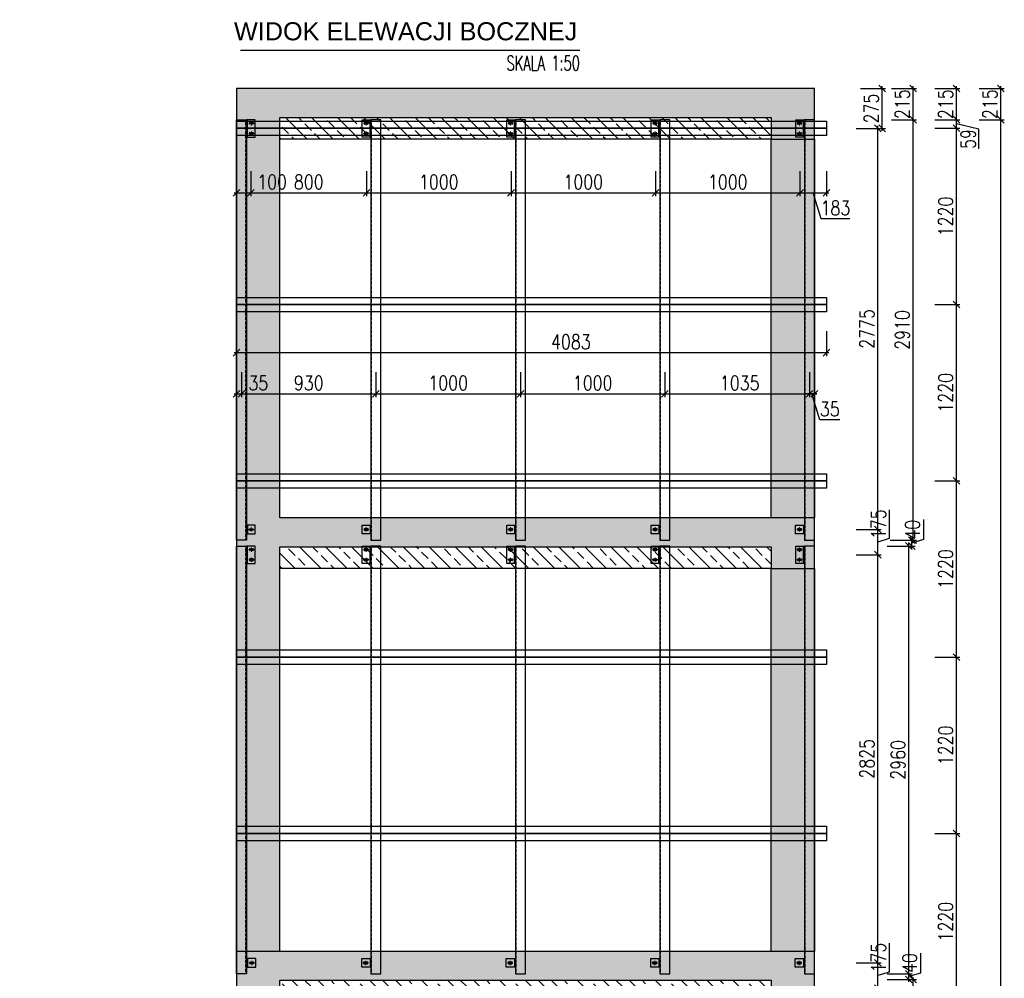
# Model space of a CAD drawing. Header units: millimetres. Extents: x 14086 to 118050, y -73797 to -403.
# Tile 6 of 8: x 100132 to 106946, y -54226 to -47593. Entities that reach past the tile are written whole.
import ezdxf

# ---------------------------------------------------------------- set-up
doc = ezdxf.new("R2010")
doc.units = ezdxf.units.MM
doc.linetypes.add('DASHDOT', pattern=[1, 0.5, -0.25, 0, -0.25])
doc.linetypes.add('DASHED', pattern=[0.75, 0.5, -0.25])
for name, color, linetype in [('1', 2, 'Continuous'), ('2', 4, 'DASHED'), ('3', 4, 'Continuous'), ('5', 8, 'Continuous'), ('BSP podkonstrukcja', 3, 'Continuous'), ('RFD_5', 8, 'Continuous')]:
    doc.layers.add(name, color=color, linetype=linetype)
doc.layers.add('BSP osie małe', color=16, linetype='DASHDOT', lineweight=0)
doc.styles.add('ARIAL', font='txt')
doc.styles.get("Standard").update_dxf_attribs({"font": 'simplex.shx', "width": 0.8})
doc.styles.add('txt3', font='simplex.shx', dxfattribs={"width": 0.75, "height": 2})
doc.dimstyles.new('R1', dxfattribs={"dimscale": 50, "dimtxt": 2, "dimasz": 1.666667, "dimexe": 0.466667, "dimexo": 1, "dimgap": 0.09, "dimtad": 0, "dimdec": 0, "dimzin": 0, "dimdsep": 46, "dimtxsty": 'Standard', "dimblk1": 'OBLIQUE', "dimblk2": 'OBLIQUE', "dimsah": 1, "dimtsz": 0.466667, "dimcen": 0.09, "dimdle": 0.333333, "dimclrt": 4, "dimadec": 0, "dimazin": 0, "dimtfac": 1, "dimtdec": 0, "dimtofl": 0, "dimtmove": 0, "dimatfit": 3, "dimfxl": 3, "dimfxlon": 1, "dimtvp": 0.75, "dimtolj": 1, "dimtzin": 0, "dimarcsym": 0})

# ---------------------------------------------------------------- blocks, each defined once
blk = doc.blocks.new('zw$B15A')
at = {"layer": '5'}
h = blk.add_hatch(dxfattribs=at)
h.set_pattern_fill('ANSI33', color=256, scale=500, angle=90)
h.set_pattern_definition([(135, (3315094.63, -5395617.4), (-88.3883476, -88.3883476), []), (135, (3315094.63, -5395529.02), (-88.3883476, -88.3883476), [62.5, -31.25])])
h.paths.add_polyline_path([(1500.6, 10425), (1500.6, 16744.8), (5500.7, 16744.8), (5500.7, 16394.8), (5200.7, 16394.8), (5200.7, 16544.8), (1800.7, 16544.8), (1800.7, 13774.8), (5200.6, 13774.8), (5500.6, 13774.8), (5500.6, 13424.8), (5200.6, 13424.8), (5200.6, 13574.8), (1800.7, 13574.8), (1800.7, 10775), (5500.6, 10775), (5500.6, 10425), (5200.6, 10425), (5200.6, 10575), (1800.6, 10575), (1800.6, 10425)])
h.paths.add_polyline_path([(5500.6, 7775), (0, 7775), (0, 7575), (1500.6, 7575), (1500.6, -100), (503.5, -100), (503.5, -500), (5900.6, -500), (5900.6, -100), (5500.6, -100), (5500.6, 4120), (5200.6, 4120), (5200.6, -100), (1800.6, -100), (1800.6, 4575), (1800.6, 4775), (1800.6, 7575), (5200.6, 7575), (5200.6, 7425), (5500.6, 7425)])
h = blk.add_hatch(dxfattribs=at)
h.set_pattern_fill('ANSI33', color=256, scale=20, angle=90)
h.paths.add_polyline_path([(1800.7, 16544.8), (1800.7, 16394.8), (5200.7, 16394.8), (5200.7, 16544.8)])
h = blk.add_hatch(dxfattribs=at)
h.set_pattern_fill('ANSI33', color=256, scale=20, angle=90)
h.paths.add_polyline_path([(5200.6, 4120), (5500.6, 4120), (5500.6, 7425), (5200.6, 7425), (5200.6, 4775)])
h.paths.add_polyline_path([(5500.6, 10775), (5500.6, 13424.8), (5200.6, 13424.8), (5200.6, 10775)])
h.paths.add_polyline_path([(5500.6, 7775), (5500.6, 10425), (5200.6, 10425), (5200.6, 7775)])
h.paths.add_polyline_path([(1800.6, 7775), (1800.6, 10425), (1500.6, 10425), (1500.6, 7775)])
h.paths.add_polyline_path([(5200.6, 13774.8), (5350.6, 13774.8), (5500.6, 13774.8), (5500.7, 16394.8), (5200.7, 16394.8), (5200.6, 13774.8)])
h = blk.add_hatch(dxfattribs=at)
h.set_pattern_fill('ANSI33', color=256, scale=20, angle=90)
h.paths.add_polyline_path([(1800.7, 13424.8), (1800.7, 13574.8), (5200.6, 13574.8), (5200.6, 13424.8)])
h.paths.add_polyline_path([(5200.6, 10425), (5200.6, 10575), (1800.6, 10575), (1800.6, 10425)])
blk.add_line((1800.7, 10775), (1500.6, 10775), dxfattribs=at)
for points in [[(5200.7, 16544.8), (5200.7, 16394.8), (5500.7, 16394.8), (5500.7, 16744.8), (1500.6, 16744.8), (1500.6, 10425), (1800.6, 10425), (1800.6, 10575), (5200.6, 10575), (5200.6, 10425), (5500.6, 10425), (5500.6, 10775), (1800.7, 10775), (1800.7, 13574.8), (5200.6, 13574.8), (5200.6, 13424.8), (5500.6, 13424.8), (5500.6, 13774.8), (5200.6, 13774.8), (1800.7, 13774.8), (1800.7, 16544.8), (5200.7, 16544.8)], [(5200.7, 16394.8), (1800.7, 16394.8)], [(5200.6, 13424.8), (1800.6, 13424.8)]]:
    blk.add_lwpolyline(points, dxfattribs=at)
for points in [[(5200.6, 13774.8), (5200.7, 16394.8), (5500.7, 16394.8), (5500.6, 13774.8)], [(5200.6, 10775), (5200.6, 13424.8), (5500.6, 13424.8), (5500.6, 10775)]]:
    blk.add_lwpolyline(points, close=True, dxfattribs=at)
at = {"layer": 'RFD_5'}
blk.add_line((3876.2, 17009.1), (1527.9, 17009.1), dxfattribs=at)
at = {"layer": '1', "insert": (2671.3, 17140.8), "char_height": 125, "attachment_point": 5, "style": 'ARIAL'}
blk.add_mtext('WIDOK ELEWACJI BOCZNEJ', dxfattribs=at)
at = {"layer": '3', "insert": (3877.3, 16972.3), "char_height": 101.25, "width": 649.599, "attachment_point": 3, "rotation": 0, "style": 'txt3'}
blk.add_mtext('{\\W0.65;SKALA 1:50}', dxfattribs=at)
blk = doc.blocks.new('profil l')
at = {"layer": '2'}
blk.add_line((5, -2905), (5, 5), dxfattribs=at)
at = {"layer": '3'}
blk.add_lwpolyline([(0, -2905), (70, -2905), (70, 5), (0, 5)], close=True, dxfattribs=at)
at = {"layer": 'BSP osie małe', "ltscale": 0.5}
for p, q in [((-52.5, -20), (-14.5, -20)), ((-44, -10.5), (-44, -29.5)), ((-33.5, -5), (-33.5, -35)), ((-23, -10.5), (-23, -29.5)), ((-52.5, -90), (-14.5, -90)), ((-44, -80.5), (-44, -99.5)), ((-33.5, -75), (-33.5, -105)), ((-23, -80.5), (-23, -99.5))]:
    blk.add_line(p, q, dxfattribs=at)
for points in [[(-51.6, -2830), (-13.6, -2830)], [(-43.1, -2820.5), (-43.1, -2839.5)], [(-32.6, -2815), (-32.6, -2845)], [(-22.1, -2820.5), (-22.1, -2839.5)]]:
    blk.add_lwpolyline(points, dxfattribs=at)
at = {"layer": 'BSP podkonstrukcja'}
for points in [[(-60, 5), (0, 5), (0, -115), (-60, -115)], [(-60.1, -2800), (0, -2800), (0, -2860), (-60.1, -2860)]]:
    blk.add_lwpolyline(points, close=True, dxfattribs=at)
for points in [[(-6, -115), (-6, 5)], [(-6, -2800), (-6, -2860)]]:
    blk.add_lwpolyline(points, dxfattribs=at)
for points in [[(-23, -24.5, 1), (-23, -15.5), (-44, -15.5, 1), (-44, -24.5)], [(-44, -85.5), (-23, -85.5, -1), (-23, -94.5), (-44, -94.5, -1)], [(-22.1, -2834.5, 1), (-22.1, -2825.5), (-43.1, -2825.5, 1), (-43.1, -2834.5)]]:
    blk.add_lwpolyline(points, format="xyb", close=True, dxfattribs=at)
blk = doc.blocks.new('profil L 2')
at = {"layer": '2'}
blk.add_line((-45, -2959.5), (-45, 0), dxfattribs=at)
at = {"layer": '3'}
blk.add_lwpolyline([(-50, -2959.5), (20, -2959.5), (20, 0), (-50, 0)], close=True, dxfattribs=at)
at = {"layer": 'BSP osie małe', "ltscale": 0.5}
for p, q in [((-102.5, -25), (-64.5, -25)), ((-94, -15.5), (-94, -34.5)), ((-83.5, -10), (-83.5, -40)), ((-73, -15.5), (-73, -34.5)), ((-102.5, -95), (-64.5, -95)), ((-94, -85.5), (-94, -104.5)), ((-83.5, -80), (-83.5, -110)), ((-73, -85.5), (-73, -104.5))]:
    blk.add_line(p, q, dxfattribs=at)
for points in [[(-104.6, -2884.5), (-66.6, -2884.5)], [(-96.1, -2875), (-96.1, -2894)], [(-85.6, -2869.5), (-85.6, -2899.5)], [(-75.1, -2875), (-75.1, -2894)]]:
    blk.add_lwpolyline(points, dxfattribs=at)
at = {"layer": 'BSP podkonstrukcja'}
for points in [[(-110, 0), (-50, 0), (-50, -120), (-110, -120)], [(-113.1, -2854.5), (-50, -2854.5), (-50, -2914.5), (-113.1, -2914.5)]]:
    blk.add_lwpolyline(points, close=True, dxfattribs=at)
for points in [[(-56, -120), (-56, 0)], [(-56, -2854.5), (-56, -2914.5)]]:
    blk.add_lwpolyline(points, dxfattribs=at)
for points in [[(-73, -30.5, 1), (-73, -19.5), (-94, -19.5, 1), (-94, -30.5)], [(-94, -89.5), (-73, -89.5, -1), (-73, -100.5), (-94, -100.5, -1)], [(-75.1, -2890, 1), (-75.1, -2879), (-96.1, -2879, 1), (-96.1, -2890)]]:
    blk.add_lwpolyline(points, format="xyb", close=True, dxfattribs=at)
blk = doc.blocks.new('*D739')
at = {"layer": '5', "color": 0, "lineweight": -2}
for p, q in [((106773, -48284.8), (106946.4, -48284.8)), ((106946.4, -48308.1), (106899.7, -48261.5)), ((106923, -60610.9), (106923, -48268.1)), ((106899.7, -60570.9), (106946.4, -60617.6)), ((106773, -60594.2), (106946.4, -60594.2))]:
    blk.add_line(p, q, dxfattribs=at)
at = {"layer": 'Defpoints', "color": 0}
for p in [(105642.4, -48284.8), (106923, -48284.8), (105715.3, -60594.2)]:
    blk.add_point(p, dxfattribs=at)
at = {"layer": '5', "color": 4, "insert": (106848, -54439.5), "char_height": 100, "attachment_point": 5, "rotation": 90}
blk.add_mtext('\\A1;12309', dxfattribs=at)
blk = doc.blocks.new('_Oblique')
at = {"color": 0, "linetype": 'ByBlock', "lineweight": -2}
blk.add_line((-0.5, -0.5), (0.5, 0.5), dxfattribs=at)
blk = doc.blocks.new('*D747')
at = {"layer": '5', "color": 0, "lineweight": -2}
for p, q in [((106639.1, -53247.6), (106592.4, -53200.9)), ((106615.8, -54460.9), (106615.8, -53207.6)), ((106465.8, -53224.2), (106639.1, -53224.2)), ((106465.8, -54444.2), (106639.1, -54444.2)), ((106592.4, -54420.9), (106639.1, -54467.6))]:
    blk.add_line(p, q, dxfattribs=at)
at = {"layer": 'Defpoints', "color": 0}
for p in [(105715.3, -53224.2), (106615.8, -53224.2), (105715.3, -54444.2)]:
    blk.add_point(p, dxfattribs=at)
at = {"layer": '5', "color": 4, "insert": (106540.8, -53834.2), "char_height": 100, "attachment_point": 5, "rotation": 90}
blk.add_mtext('\\A1;1220', dxfattribs=at)
blk = doc.blocks.new('*D748')
at = {"layer": '5', "color": 0, "lineweight": -2}
for p, q in [((106639.1, -52027.6), (106592.4, -51980.9)), ((106615.8, -53240.9), (106615.8, -51987.6)), ((106465.8, -52004.2), (106639.1, -52004.2)), ((106592.4, -53200.9), (106639.1, -53247.6)), ((106465.8, -53224.2), (106639.1, -53224.2))]:
    blk.add_line(p, q, dxfattribs=at)
at = {"layer": 'Defpoints', "color": 0}
for p in [(105715.3, -52004.2), (106615.8, -52004.2), (105715.3, -53224.2)]:
    blk.add_point(p, dxfattribs=at)
at = {"layer": '5', "color": 4, "insert": (106540.8, -52614.2), "char_height": 100, "attachment_point": 5, "rotation": 90}
blk.add_mtext('\\A1;1220', dxfattribs=at)
blk = doc.blocks.new('*D749')
at = {"layer": '5', "color": 0, "lineweight": -2}
for p, q in [((106639.1, -50807.6), (106592.4, -50760.9)), ((106615.8, -52020.9), (106615.8, -50767.6)), ((106465.8, -50784.2), (106639.1, -50784.2)), ((106592.4, -51980.9), (106639.1, -52027.6)), ((106465.8, -52004.2), (106639.1, -52004.2))]:
    blk.add_line(p, q, dxfattribs=at)
at = {"layer": 'Defpoints', "color": 0}
for p in [(105715.3, -50784.2), (106615.8, -50784.2), (105715.3, -52004.2)]:
    blk.add_point(p, dxfattribs=at)
at = {"layer": '5', "color": 4, "insert": (106540.8, -51394.2), "char_height": 100, "attachment_point": 5, "rotation": 90}
blk.add_mtext('\\A1;1220', dxfattribs=at)
blk = doc.blocks.new('*D750')
at = {"layer": '5', "color": 0, "lineweight": -2}
for p, q in [((106639.1, -49587.6), (106592.4, -49540.9)), ((106465.8, -49564.2), (106639.1, -49564.2)), ((106615.8, -50800.9), (106615.8, -49547.6)), ((106592.4, -50760.9), (106639.1, -50807.6)), ((106465.8, -50784.2), (106639.1, -50784.2))]:
    blk.add_line(p, q, dxfattribs=at)
at = {"layer": 'Defpoints', "color": 0}
for p in [(105715.3, -49564.2), (106615.8, -49564.2), (105715.3, -50784.2)]:
    blk.add_point(p, dxfattribs=at)
at = {"layer": '5', "color": 4, "insert": (106540.8, -50174.2), "char_height": 100, "attachment_point": 5, "rotation": 90}
blk.add_mtext('\\A1;1220', dxfattribs=at)
blk = doc.blocks.new('*D751')
at = {"layer": '5', "color": 0, "lineweight": -2}
for p, q in [((106465.8, -48344.2), (106639.1, -48344.2)), ((106639.1, -48367.6), (106592.4, -48320.9)), ((106615.8, -49580.9), (106615.8, -48327.6)), ((106592.4, -49540.9), (106639.1, -49587.6)), ((106465.8, -49564.2), (106639.1, -49564.2))]:
    blk.add_line(p, q, dxfattribs=at)
at = {"layer": 'Defpoints', "color": 0}
for p in [(105715.3, -48344.2), (106615.8, -48344.2), (105715.3, -49564.2)]:
    blk.add_point(p, dxfattribs=at)
at = {"layer": '5', "color": 4, "insert": (106540.8, -48954.2), "char_height": 100, "attachment_point": 5, "rotation": 90}
blk.add_mtext('\\A1;1220', dxfattribs=at)
blk = doc.blocks.new('*D752')
at = {"layer": '5', "color": 0, "lineweight": -2}
for p, q in [((106465.8, -48284.8), (106639.1, -48284.8)), ((106639.1, -48308.1), (106592.4, -48261.5)), ((106615.8, -48360.9), (106615.8, -48268.1)), ((106771.2, -48350.8), (106615.8, -48314.5)), ((106465.8, -48344.2), (106639.1, -48344.2)), ((106592.4, -48320.9), (106639.1, -48367.6)), ((106771.2, -48485.6), (106771.2, -48350.8))]:
    blk.add_line(p, q, dxfattribs=at)
at = {"layer": 'Defpoints', "color": 0}
for p in [(105612.3, -48284.8), (106615.8, -48284.8), (105715.3, -48344.2)]:
    blk.add_point(p, dxfattribs=at)
at = {"layer": '5', "color": 4, "insert": (106696.2, -48418.2), "char_height": 100, "attachment_point": 5, "rotation": 90}
blk.add_mtext('\\A1;59', dxfattribs=at)
blk = doc.blocks.new('*D755')
at = {"layer": '5', "color": 0, "lineweight": -2}
for p, q in [((106166.1, -54234.3), (106339.5, -54234.3)), ((106339.5, -54257.6), (106292.8, -54211)), ((106316.1, -57210.5), (106316.1, -54217.6)), ((106292.8, -57170.5), (106339.5, -57217.1)), ((106166.1, -57193.8), (106339.5, -57193.8))]:
    blk.add_line(p, q, dxfattribs=at)
at = {"layer": 'Defpoints', "color": 0}
for p in [(105612.3, -54234.3), (106316.1, -54234.3), (105642.4, -57193.8)]:
    blk.add_point(p, dxfattribs=at)
at = {"layer": '5', "color": 4, "insert": (106241.1, -55714.1), "char_height": 100, "attachment_point": 5, "rotation": 90}
blk.add_mtext('\\A1;2960', dxfattribs=at)
blk = doc.blocks.new('*D756')
at = {"layer": '5', "color": 0, "lineweight": -2}
for p, q in [((106366.1, -54051.8), (106366.1, -54190.3)), ((106309.4, -54217.6), (106262.7, -54171)), ((106136, -54194.3), (106309.4, -54194.3)), ((106136, -54234.3), (106309.4, -54234.3)), ((106262.7, -54211), (106309.4, -54257.6)), ((106286, -54251), (106286, -54177.6)), ((106366.1, -54190.3), (106286, -54214.3))]:
    blk.add_line(p, q, dxfattribs=at)
at = {"layer": 'Defpoints', "color": 0}
for p in [(105612.3, -54194.3), (105612.3, -54234.3), (106286, -54194.3)]:
    blk.add_point(p, dxfattribs=at)
at = {"layer": '5', "color": 4, "insert": (106291.1, -54121), "char_height": 100, "attachment_point": 5, "rotation": 90}
blk.add_mtext('\\A1;40', dxfattribs=at)
blk = doc.blocks.new('*D757')
at = {"layer": '5', "color": 0, "lineweight": -2}
for p, q in [((106136, -51234.8), (106309.4, -51234.8)), ((106309.4, -51258.1), (106262.7, -51211.5)), ((106286, -54211), (106286, -51218.1)), ((106262.7, -54171), (106309.4, -54217.6)), ((106136, -54194.3), (106309.4, -54194.3))]:
    blk.add_line(p, q, dxfattribs=at)
at = {"layer": 'Defpoints', "color": 0}
for p in [(105612.3, -51234.8), (106286, -51234.8), (105612.3, -54194.3)]:
    blk.add_point(p, dxfattribs=at)
at = {"layer": '5', "color": 4, "insert": (106211, -52714.6), "char_height": 100, "attachment_point": 5, "rotation": 90}
blk.add_mtext('\\A1;2960', dxfattribs=at)
blk = doc.blocks.new('*D758')
at = {"layer": '5', "color": 0, "lineweight": -2}
for p, q in [((106386.1, -51052.3), (106386.1, -51190.8)), ((106329.4, -51218.1), (106282.7, -51171.5)), ((106156, -51194.8), (106329.4, -51194.8)), ((106156, -51234.8), (106329.4, -51234.8)), ((106282.7, -51211.5), (106329.4, -51258.1)), ((106306, -51251.5), (106306, -51178.1)), ((106386.1, -51190.8), (106306, -51214.8))]:
    blk.add_line(p, q, dxfattribs=at)
at = {"layer": 'Defpoints', "color": 0}
for p in [(105612.3, -51234.8), (105632.3, -51194.8), (106306, -51194.8)]:
    blk.add_point(p, dxfattribs=at)
at = {"layer": '5', "color": 4, "insert": (106311.1, -51121.5), "char_height": 100, "attachment_point": 5, "rotation": 90}
blk.add_mtext('\\A1;40', dxfattribs=at)
blk = doc.blocks.new('*D759')
at = {"layer": '5', "color": 0, "lineweight": -2}
for p, q in [((106166.1, -48284.8), (106339.5, -48284.8)), ((106339.5, -48308.1), (106292.8, -48261.5)), ((106316.1, -51211.5), (106316.1, -48268.1)), ((106292.8, -51171.5), (106339.5, -51218.1)), ((106166.1, -51194.8), (106339.5, -51194.8))]:
    blk.add_line(p, q, dxfattribs=at)
at = {"layer": 'Defpoints', "color": 0}
for p in [(105642.4, -48284.8), (106316.1, -48284.8), (105632.3, -51194.8)]:
    blk.add_point(p, dxfattribs=at)
at = {"layer": '5', "color": 4, "insert": (106241.1, -49739.8), "char_height": 100, "attachment_point": 5, "rotation": 90}
blk.add_mtext('\\A1;2910', dxfattribs=at)
blk = doc.blocks.new('*D760')
at = {"layer": '5', "color": 0, "lineweight": -2}
for p, q in [((106166.1, -48069.8), (106339.5, -48069.8)), ((106339.5, -48093.1), (106292.8, -48046.4)), ((106316.1, -48301.5), (106316.1, -48053.1)), ((106166.1, -48284.8), (106339.5, -48284.8)), ((106292.8, -48261.5), (106339.5, -48308.1))]:
    blk.add_line(p, q, dxfattribs=at)
at = {"layer": 'Defpoints', "color": 0}
for p in [(105505.2, -48069.8), (106316.1, -48069.8), (105642.4, -48284.8)]:
    blk.add_point(p, dxfattribs=at)
at = {"layer": '5', "color": 4, "insert": (106241.1, -48177.3), "char_height": 100, "attachment_point": 5, "rotation": 90}
blk.add_mtext('\\A1;215', dxfattribs=at)
blk = doc.blocks.new('*D766')
at = {"layer": '5', "color": 0, "lineweight": -2}
for p, q in [((106150.5, -53983.3), (106150.5, -54182.8)), ((106093.8, -54142.6), (106047.1, -54096)), ((106070.4, -54311), (106070.4, -54102.6)), ((105920.4, -54119.3), (106093.8, -54119.3)), ((106150.5, -54182.8), (106070.4, -54206.8)), ((105920.4, -54294.3), (106093.8, -54294.3)), ((106047.1, -54271), (106093.8, -54317.6))]:
    blk.add_line(p, q, dxfattribs=at)
at = {"layer": 'Defpoints', "color": 0}
for p in [(105556.3, -54119.3), (106070.4, -54119.3), (105556.3, -54294.3)]:
    blk.add_point(p, dxfattribs=at)
at = {"layer": '5', "color": 4, "insert": (106075.5, -54083), "char_height": 100, "attachment_point": 5, "rotation": 90}
blk.add_mtext('\\A1;175', dxfattribs=at)
blk = doc.blocks.new('*D767')
at = {"layer": '5', "color": 0, "lineweight": -2}
for p, q in [((105920.4, -51294.8), (106093.8, -51294.8)), ((106093.8, -51318.1), (106047.1, -51271.5)), ((106070.4, -54136), (106070.4, -51278.1)), ((106047.1, -54096), (106093.8, -54142.6)), ((105920.4, -54119.3), (106093.8, -54119.3))]:
    blk.add_line(p, q, dxfattribs=at)
at = {"layer": 'Defpoints', "color": 0}
for p in [(105556.3, -51294.8), (106070.4, -51294.8), (105556.3, -54119.3)]:
    blk.add_point(p, dxfattribs=at)
at = {"layer": '5', "color": 4, "insert": (105995.4, -52707.1), "char_height": 100, "attachment_point": 5, "rotation": 90}
blk.add_mtext('\\A1;2825', dxfattribs=at)
blk = doc.blocks.new('*D768')
at = {"layer": '5', "color": 0, "lineweight": -2}
for p, q in [((106150.5, -50983.8), (106150.5, -51183.3)), ((106093.8, -51143.1), (106047.1, -51096.5)), ((106070.4, -51311.5), (106070.4, -51103.1)), ((105920.4, -51119.8), (106093.8, -51119.8)), ((106150.5, -51183.3), (106070.4, -51207.3)), ((105920.4, -51294.8), (106093.8, -51294.8)), ((106047.1, -51271.5), (106093.8, -51318.1))]:
    blk.add_line(p, q, dxfattribs=at)
at = {"layer": 'Defpoints', "color": 0}
for p in [(105556.3, -51119.8), (106070.4, -51119.8), (105556.3, -51294.8)]:
    blk.add_point(p, dxfattribs=at)
at = {"layer": '5', "color": 4, "insert": (106075.5, -51083.5), "char_height": 100, "attachment_point": 5, "rotation": 90}
blk.add_mtext('\\A1;175', dxfattribs=at)
blk = doc.blocks.new('*D769')
at = {"layer": '5', "color": 0, "lineweight": -2}
for p, q in [((105920.4, -48344.8), (106093.8, -48344.8)), ((106093.8, -48368.1), (106047.1, -48321.5)), ((106070.4, -51136.5), (106070.4, -48328.1)), ((106047.1, -51096.5), (106093.8, -51143.1)), ((105920.4, -51119.8), (106093.8, -51119.8))]:
    blk.add_line(p, q, dxfattribs=at)
at = {"layer": 'Defpoints', "color": 0}
for p in [(105556.3, -48344.8), (106070.4, -48344.8), (105556.3, -51119.8)]:
    blk.add_point(p, dxfattribs=at)
at = {"layer": '5', "color": 4, "insert": (105995.4, -49732.3), "char_height": 100, "attachment_point": 5, "rotation": 90}
blk.add_mtext('\\A1;2775', dxfattribs=at)
blk = doc.blocks.new('*D770')
at = {"layer": '5', "color": 0, "lineweight": -2}
for p, q in [((105950.5, -48069.8), (106123.9, -48069.8)), ((106123.9, -48093.1), (106077.2, -48046.4)), ((106100.5, -48361.5), (106100.5, -48053.1)), ((105950.5, -48344.8), (106123.9, -48344.8)), ((106077.2, -48321.5), (106123.9, -48368.1))]:
    blk.add_line(p, q, dxfattribs=at)
at = {"layer": 'Defpoints', "color": 0}
for p in [(105632.4, -48069.8), (106100.5, -48069.8), (105556.3, -48344.8)]:
    blk.add_point(p, dxfattribs=at)
at = {"layer": '5', "color": 4, "insert": (106025.5, -48207.3), "char_height": 100, "attachment_point": 5, "rotation": 90}
blk.add_mtext('\\A1;275', dxfattribs=at)
blk = doc.blocks.new('*D771')
at = {"layer": '5', "color": 0, "lineweight": -2}
for p, q in [((106465.8, -48069.8), (106639.1, -48069.8)), ((106639.1, -48093.1), (106592.4, -48046.4)), ((106615.8, -48301.5), (106615.8, -48053.1)), ((106465.8, -48284.8), (106639.1, -48284.8)), ((106592.4, -48261.5), (106639.1, -48308.1))]:
    blk.add_line(p, q, dxfattribs=at)
at = {"layer": 'Defpoints', "color": 0}
for p in [(105632.4, -48069.8), (106615.8, -48069.8), (105642.4, -48284.8)]:
    blk.add_point(p, dxfattribs=at)
at = {"layer": '5', "color": 4, "insert": (106540.8, -48177.3), "char_height": 100, "attachment_point": 5, "rotation": 90}
blk.add_mtext('\\A1;215', dxfattribs=at)
blk = doc.blocks.new('*D772')
at = {"layer": '5', "color": 0, "lineweight": -2}
for p, q in [((106773, -48069.8), (106946.4, -48069.8)), ((106946.4, -48093.1), (106899.7, -48046.4)), ((106923, -48301.5), (106923, -48053.1)), ((106773, -48284.8), (106946.4, -48284.8)), ((106899.7, -48261.5), (106946.4, -48308.1))]:
    blk.add_line(p, q, dxfattribs=at)
at = {"layer": 'Defpoints', "color": 0}
for p in [(105642.4, -48069.8), (106923, -48069.8), (105642.4, -48284.8)]:
    blk.add_point(p, dxfattribs=at)
at = {"layer": '5', "color": 4, "insert": (106848, -48177.3), "char_height": 100, "attachment_point": 5, "rotation": 90}
blk.add_mtext('\\A1;215', dxfattribs=at)
blk = doc.blocks.new('*D773')
at = {"layer": '5', "color": 0, "lineweight": -2}
for p, q in [((101632.3, -49747), (101632.3, -49920.4)), ((105715.3, -49747), (105715.3, -49920.4)), ((101655.7, -49873.7), (101609, -49920.4)), ((105692, -49920.4), (105738.7, -49873.7)), ((105732, -49897), (101615.7, -49897))]:
    blk.add_line(p, q, dxfattribs=at)
at = {"layer": 'Defpoints', "color": 0}
for p in [(101632.3, -49614.2), (105715.3, -49614.2), (101632.3, -49897)]:
    blk.add_point(p, dxfattribs=at)
at = {"layer": '5', "color": 4, "insert": (103946.5, -49822), "char_height": 100, "attachment_point": 5}
blk.add_mtext('\\A1;4083', dxfattribs=at)
blk = doc.blocks.new('*D774')
at = {"layer": '5', "color": 0, "lineweight": -2}
for p, q in [((101667.3, -50032.3), (101667.3, -50205.6)), ((101655.7, -50158.9), (101609, -50205.6)), ((101615.7, -50182.3), (101667.3, -50182.3)), ((101632.3, -50172.3), (101632.3, -50205.6)), ((101644, -50205.6), (101690.7, -50158.9)), ((101667.3, -50182.3), (101852.5, -50182.3))]:
    blk.add_line(p, q, dxfattribs=at)
at = {"layer": 'Defpoints', "color": 0}
for p in [(101667.3, -48284.8), (101632.3, -50122.3), (101667.3, -50182.3)]:
    blk.add_point(p, dxfattribs=at)
at = {"layer": '5', "color": 4, "insert": (101783.3, -50107.3), "char_height": 100, "attachment_point": 5}
blk.add_mtext('\\A1;35', dxfattribs=at)
blk = doc.blocks.new('*D775')
at = {"layer": '5', "color": 0, "lineweight": -2}
for p, q in [((101667.3, -50032.3), (101667.3, -50205.6)), ((102597.3, -50032.3), (102597.3, -50205.6)), ((101690.7, -50158.9), (101644, -50205.6)), ((101650.7, -50182.3), (102614, -50182.3)), ((102574, -50205.6), (102620.7, -50158.9))]:
    blk.add_line(p, q, dxfattribs=at)
at = {"layer": 'Defpoints', "color": 0}
for p in [(101667.3, -48284.8), (102597.3, -48284.8), (102597.3, -50182.3)]:
    blk.add_point(p, dxfattribs=at)
at = {"layer": '5', "color": 4, "insert": (102132.3, -50107.3), "char_height": 100, "attachment_point": 5}
blk.add_mtext('\\A1;930', dxfattribs=at)
blk = doc.blocks.new('*D776')
at = {"layer": '5', "color": 0, "lineweight": -2}
for p, q in [((102597.3, -50032.3), (102597.3, -50205.6)), ((103597.3, -50032.3), (103597.3, -50205.6)), ((102620.7, -50158.9), (102574, -50205.6)), ((102580.7, -50182.3), (103614, -50182.3)), ((103574, -50205.6), (103620.7, -50158.9))]:
    blk.add_line(p, q, dxfattribs=at)
at = {"layer": 'Defpoints', "color": 0}
for p in [(102597.3, -48284.8), (103597.3, -48284.8), (103597.3, -50182.3)]:
    blk.add_point(p, dxfattribs=at)
at = {"layer": '5', "color": 4, "insert": (103097.3, -50107.3), "char_height": 100, "attachment_point": 5}
blk.add_mtext('\\A1;1000', dxfattribs=at)
blk = doc.blocks.new('*D777')
at = {"layer": '5', "color": 0, "lineweight": -2}
for p, q in [((103597.3, -50032.3), (103597.3, -50205.6)), ((104597.3, -50032.3), (104597.3, -50205.6)), ((103620.7, -50158.9), (103574, -50205.6)), ((103580.7, -50182.3), (104614, -50182.3)), ((104574, -50205.6), (104620.7, -50158.9))]:
    blk.add_line(p, q, dxfattribs=at)
at = {"layer": 'Defpoints', "color": 0}
for p in [(103597.3, -48284.8), (104597.3, -48284.8), (104597.3, -50182.3)]:
    blk.add_point(p, dxfattribs=at)
at = {"layer": '5', "color": 4, "insert": (104097.3, -50107.3), "char_height": 100, "attachment_point": 5}
blk.add_mtext('\\A1;1000', dxfattribs=at)
blk = doc.blocks.new('*D778')
at = {"layer": '5', "color": 0, "lineweight": -2}
for p, q in [((104597.3, -50032.3), (104597.3, -50205.6)), ((105632.4, -50032.3), (105632.4, -50205.6)), ((104620.7, -50158.9), (104574, -50205.6)), ((104580.7, -50182.3), (105649.1, -50182.3)), ((105609.1, -50205.6), (105655.8, -50158.9))]:
    blk.add_line(p, q, dxfattribs=at)
at = {"layer": 'Defpoints', "color": 0}
for p in [(104597.3, -48284.8), (105632.4, -48284.8), (105632.4, -50182.3)]:
    blk.add_point(p, dxfattribs=at)
at = {"layer": '5', "color": 4, "insert": (105114.9, -50107.3), "char_height": 100, "attachment_point": 5}
blk.add_mtext('\\A1;1035', dxfattribs=at)
blk = doc.blocks.new('*D779')
at = {"layer": '5', "color": 0, "lineweight": -2}
for p, q in [((105597.3, -50032.3), (105597.3, -50205.6)), ((105632.4, -50032.3), (105632.4, -50205.6)), ((105620.7, -50158.9), (105574, -50205.6)), ((105649.1, -50182.3), (105580.7, -50182.3)), ((105609.1, -50205.6), (105655.8, -50158.9)), ((105668.9, -50362.4), (105614.9, -50182.3)), ((105807.4, -50362.4), (105668.9, -50362.4))]:
    blk.add_line(p, q, dxfattribs=at)
at = {"layer": 'Defpoints', "color": 0}
for p in [(105632.4, -48284.8), (105597.3, -49739.8), (105597.3, -50182.3)]:
    blk.add_point(p, dxfattribs=at)
at = {"layer": '5', "color": 4, "insert": (105738.2, -50287.4), "char_height": 100, "attachment_point": 5}
blk.add_mtext('\\A1;35', dxfattribs=at)
blk = doc.blocks.new('*D780')
at = {"layer": '5', "color": 0, "lineweight": -2}
for p, q in [((101732.3, -48640.4), (101732.3, -48813.8)), ((101655.7, -48767.1), (101609, -48813.8)), ((101615.7, -48790.4), (101732.3, -48790.4)), ((101632.3, -48940.4), (101632.3, -48767.1)), ((101709, -48813.8), (101755.7, -48767.1)), ((101732.3, -48790.4), (101978.5, -48790.4))]:
    blk.add_line(p, q, dxfattribs=at)
at = {"layer": 'Defpoints', "color": 0}
for p in [(101732.3, -48404.8), (101732.3, -48790.4), (101632.3, -50319.9)]:
    blk.add_point(p, dxfattribs=at)
at = {"layer": '5', "color": 4, "insert": (101878.7, -48715.4), "char_height": 100, "attachment_point": 5}
blk.add_mtext('\\A1;100', dxfattribs=at)
blk = doc.blocks.new('*D781')
at = {"layer": '5', "color": 0, "lineweight": -2}
for p, q in [((101732.3, -48640.4), (101732.3, -48813.8)), ((102532.3, -48640.4), (102532.3, -48813.8)), ((101755.7, -48767.1), (101709, -48813.8)), ((101715.7, -48790.4), (102549, -48790.4)), ((102509, -48813.8), (102555.7, -48767.1))]:
    blk.add_line(p, q, dxfattribs=at)
at = {"layer": 'Defpoints', "color": 0}
for p in [(101732.3, -48404.8), (102532.3, -48404.8), (102532.3, -48790.4)]:
    blk.add_point(p, dxfattribs=at)
at = {"layer": '5', "color": 4, "insert": (102132.3, -48715.4), "char_height": 100, "attachment_point": 5}
blk.add_mtext('\\A1;800', dxfattribs=at)
blk = doc.blocks.new('*D782')
at = {"layer": '5', "color": 0, "lineweight": -2}
for p, q in [((102532.3, -48640.4), (102532.3, -48813.8)), ((103532.3, -48640.4), (103532.3, -48813.8)), ((102555.7, -48767.1), (102509, -48813.8)), ((102515.7, -48790.4), (103549, -48790.4)), ((103509, -48813.8), (103555.7, -48767.1))]:
    blk.add_line(p, q, dxfattribs=at)
at = {"layer": 'Defpoints', "color": 0}
for p in [(102532.3, -48404.8), (103532.3, -48404.8), (103532.3, -48790.4)]:
    blk.add_point(p, dxfattribs=at)
at = {"layer": '5', "color": 4, "insert": (103032.3, -48715.4), "char_height": 100, "attachment_point": 5}
blk.add_mtext('\\A1;1000', dxfattribs=at)
blk = doc.blocks.new('*D783')
at = {"layer": '5', "color": 0, "lineweight": -2}
for p, q in [((103532.3, -48640.4), (103532.3, -48813.8)), ((104532.3, -48640.4), (104532.3, -48813.8)), ((103555.7, -48767.1), (103509, -48813.8)), ((103515.7, -48790.4), (104549, -48790.4)), ((104509, -48813.8), (104555.7, -48767.1))]:
    blk.add_line(p, q, dxfattribs=at)
at = {"layer": 'Defpoints', "color": 0}
for p in [(103532.3, -48404.8), (104532.3, -48404.8), (104532.3, -48790.4)]:
    blk.add_point(p, dxfattribs=at)
at = {"layer": '5', "color": 4, "insert": (104032.3, -48715.4), "char_height": 100, "attachment_point": 5}
blk.add_mtext('\\A1;1000', dxfattribs=at)
blk = doc.blocks.new('*D784')
at = {"layer": '5', "color": 0, "lineweight": -2}
for p, q in [((104532.3, -48640.4), (104532.3, -48813.8)), ((105532.3, -48640.4), (105532.3, -48813.8)), ((104555.7, -48767.1), (104509, -48813.8)), ((104515.7, -48790.4), (105549, -48790.4)), ((105509, -48813.8), (105555.7, -48767.1))]:
    blk.add_line(p, q, dxfattribs=at)
at = {"layer": 'Defpoints', "color": 0}
for p in [(104532.3, -48404.8), (105532.3, -48404.8), (105532.3, -48790.4)]:
    blk.add_point(p, dxfattribs=at)
at = {"layer": '5', "color": 4, "insert": (105032.3, -48715.4), "char_height": 100, "attachment_point": 5}
blk.add_mtext('\\A1;1000', dxfattribs=at)
blk = doc.blocks.new('*D785')
at = {"layer": '5', "color": 0, "lineweight": -2}
for p, q in [((105532.3, -48640.4), (105532.3, -48813.8)), ((105715.3, -48640.4), (105715.3, -48813.8)), ((105555.7, -48767.1), (105509, -48813.8)), ((105515.7, -48790.4), (105732, -48790.4)), ((105677.9, -48970.5), (105623.8, -48790.4)), ((105692, -48813.8), (105738.7, -48767.1)), ((105877.3, -48970.5), (105677.9, -48970.5))]:
    blk.add_line(p, q, dxfattribs=at)
at = {"layer": 'Defpoints', "color": 0}
for p in [(105532.3, -48404.8), (105715.3, -48394.2), (105715.3, -48790.4)]:
    blk.add_point(p, dxfattribs=at)
at = {"layer": '5', "color": 4, "insert": (105777.6, -48895.5), "char_height": 100, "attachment_point": 5}
blk.add_mtext('\\A1;183', dxfattribs=at)

msp = doc.modelspace()

# ---------------------------------------------------------------- linework, layer by layer
at = {"layer": '3'}
for points in [[(101632.33, -48294.23), (105715.34, -48294.23), (105715.34, -48344.23), (101632.33, -48344.23)], [(101632.33, -48344.23), (105715.34, -48344.23), (105715.34, -48394.23), (101632.33, -48394.23)], [(101632.33, -49514.23), (105715.34, -49514.23), (105715.34, -49564.23), (101632.33, -49564.23)], [(101632.33, -49564.23), (105715.34, -49564.23), (105715.34, -49614.23), (101632.33, -49614.23)], [(101632.33, -50734.23), (105715.34, -50734.23), (105715.34, -50784.23), (101632.33, -50784.23)], [(101632.33, -50784.23), (105715.34, -50784.23), (105715.34, -50834.23), (101632.33, -50834.23)], [(101632.33, -51954.23), (105715.34, -51954.23), (105715.34, -52004.23), (101632.33, -52004.23)], [(101632.33, -52004.23), (105715.34, -52004.23), (105715.34, -52054.23), (101632.33, -52054.23)], [(101632.33, -53174.23), (105715.34, -53174.23), (105715.34, -53224.23), (101632.33, -53224.23)], [(101632.33, -53224.23), (105715.34, -53224.23), (105715.34, -53274.23), (101632.33, -53274.23)]]:
    msp.add_lwpolyline(points, close=True, dxfattribs=at)

# ---------------------------------------------------------------- block references
at = {"layer": '1', "xscale": -1}
for name, p in [('profil l', (101702.33, -48289.81)), ('profil L 2', (101652.33, -51234.81))]:
    msp.add_blockref(name, p, dxfattribs=at)
at = {"layer": '1'}
for name, p in [('profil l', (102562.34, -48289.81)), ('profil l', (103562.34, -48289.81)), ('profil l', (104562.34, -48289.81)), ('profil l', (105562.34, -48289.81)), ('profil L 2', (102612.34, -51234.81)), ('profil L 2', (103612.34, -51234.81)), ('profil L 2', (104612.34, -51234.81)), ('profil L 2', (105612.34, -51234.81))]:
    msp.add_blockref(name, p, dxfattribs=at)
at = {"layer": '5'}
msp.add_blockref('zw$B15A', (100131.75, -64814.6), dxfattribs=at)

# ---------------------------------------------------------------- dimensions: what is measured, and where the dimension line sits
for base, p1, p2, picture, middle in [((106316.15, -48069.77), (105642.44, -48284.81), (105505.23, -48069.77), '*D760', (106241.15, -48177.29)), ((106100.53, -48069.77), (105556.34, -48344.81), (105632.44, -48069.77), '*D770', (106025.53, -48207.29)), ((106316.15, -48284.81), (105632.34, -51194.81), (105642.44, -48284.81), '*D759', (106241.15, -49739.81)), ((106070.44, -48344.81), (105556.34, -51119.81), (105556.34, -48344.81), '*D769', (105995.44, -49732.31)), ((106615.76, -48344.23), (105715.34, -49564.23), (105715.34, -48344.23), '*D751', (106540.76, -48954.23)), ((106615.76, -49564.23), (105715.34, -50784.23), (105715.34, -49564.23), '*D750', (106540.76, -50174.23)), ((106615.76, -50784.23), (105715.34, -52004.23), (105715.34, -50784.23), '*D749', (106540.76, -51394.23)), ((106070.44, -51119.81), (105556.34, -51294.81), (105556.34, -51119.81), '*D768', (106075.52, -51178.79)), ((106306.05, -51194.81), (105612.34, -51234.81), (105632.34, -51194.81), '*D758', (106311.13, -51186.29)), ((106286.04900092, -51234.81155775), (105612.34052396, -54194.31155775), (105612.34052396, -51234.81155775), '*D757', (106211.04900092, -52714.56155775)), ((106070.43801777, -51294.81155775), (105556.33768445, -54119.31155775), (105556.34487544, -51294.81155775), '*D767', (105995.43801777, -52707.06155775)), ((106615.76, -52004.23), (105715.34, -53224.23), (105715.34, -52004.23), '*D748', (106540.76, -52614.23)), ((106615.76, -53224.23), (105715.34, -54444.23), (105715.34, -53224.23), '*D747', (106540.76, -53834.23)), ((106070.44, -54119.31), (105556.34, -54294.31), (105556.34, -54119.31), '*D766', (106075.52, -54178.29)), ((106286.05, -54194.31), (105612.34, -54234.31), (105612.34, -54194.31), '*D756', (106291.13, -54185.79)), ((106316.14506244, -54234.31155775), (105642.43658547, -57193.81155775), (105612.34052396, -54234.31155775), '*D755', (106241.14506244, -55714.06155775))]:
    dim = msp.add_linear_dim(base=base, p1=p1, p2=p2, angle=90, dimstyle='R1', override={"dimtmove": 1}, dxfattribs=at)
    dim.commit()
    dim.dimension.update_dxf_attribs({"geometry": picture, "text_midpoint": middle})
for base, p1, p2, picture, middle in [((106615.76, -48069.77), (105642.44, -48284.81), (105632.44, -48069.77), '*D771', (106540.76, -48177.29)), ((106923.03, -48069.77), (105642.44, -48284.81), (105642.44, -48069.77), '*D772', (106848.03, -48177.29)), ((106923.03, -48284.81), (105715.34, -60594.23), (105642.44, -48284.81), '*D739', (106848.03, -54439.52))]:
    dim = msp.add_linear_dim(base=base, p1=p1, p2=p2, angle=90, dimstyle='R1', dxfattribs=at)
    dim.commit()
    dim.dimension.update_dxf_attribs({"geometry": picture, "text_midpoint": middle})
for base, p1, p2, picture, middle in [((101667.33, -50182.27), (101632.33, -50122.33), (101667.33, -48284.81), '*D774', (101783.26, -50107.27)), ((101732.33, -48790.43), (101632.33, -50319.91), (101732.33, -48404.81), '*D780', (101878.73, -48715.43))]:
    dim = msp.add_linear_dim(base=base, p1=p1, p2=p2, dimstyle='R1', dxfattribs=at)
    dim.commit()
    dim.dimension.update_dxf_attribs({"geometry": picture, "text_midpoint": middle})
for base, p1, p2, picture, middle in [((102597.34, -50182.27), (101667.33, -48284.81), (102597.34, -48284.81), '*D775', (102132.33, -50107.27)), ((103597.34, -50182.27), (102597.34, -48284.81), (103597.34, -48284.81), '*D776', (103097.34, -50107.27)), ((104597.34, -50182.27), (103597.34, -48284.81), (104597.34, -48284.81), '*D777', (104097.34, -50107.27)), ((105632.44, -50182.27), (104597.34, -48284.81), (105632.44, -48284.81), '*D778', (105114.89, -50107.27)), ((105597.34, -50182.27), (105632.44, -48284.81), (105597.34, -49739.81), '*D779', (105673.41, -50287.35)), ((102532.34, -48790.43), (101732.33, -48404.81), (102532.34, -48404.81), '*D781', (102132.33, -48715.43)), ((103532.34, -48790.43), (102532.34, -48404.81), (103532.34, -48404.81), '*D782', (103032.34, -48715.43)), ((104532.34, -48790.43), (103532.34, -48404.81), (104532.34, -48404.81), '*D783', (104032.34, -48715.43)), ((105532.34, -48790.43), (104532.34, -48404.81), (105532.34, -48404.81), '*D784', (105032.34, -48715.43)), ((105715.34, -48790.43), (105532.34, -48404.81), (105715.34, -48394.23), '*D785', (105682.37, -48895.52))]:
    dim = msp.add_linear_dim(base=base, p1=p1, p2=p2, dimstyle='R1', override={"dimtmove": 1}, dxfattribs=at)
    dim.commit()
    dim.dimension.update_dxf_attribs({"geometry": picture, "text_midpoint": middle})
dim = msp.add_linear_dim(base=(106615.76, -48284.81), p1=(105715.34, -48344.23), p2=(105612.34, -48284.81), angle=90, dimstyle='R1', override={"dimtmove": 1}, dxfattribs=at)
dim.commit()
dim.dimension.update_dxf_attribs({"geometry": '*D752', "text_midpoint": (106771.2, -48355.34), "dimtype": 160})
dim = msp.add_linear_dim(base=(101632.33, -49897.03), p1=(105715.34, -49614.23), p2=(101632.33, -49614.23), dimstyle='R1', dxfattribs=at)
dim.commit()
dim.dimension.update_dxf_attribs({"geometry": '*D773', "text_midpoint": (103946.5, -49897.03), "dimtype": 160})

doc.saveas('drawing.dxf')
